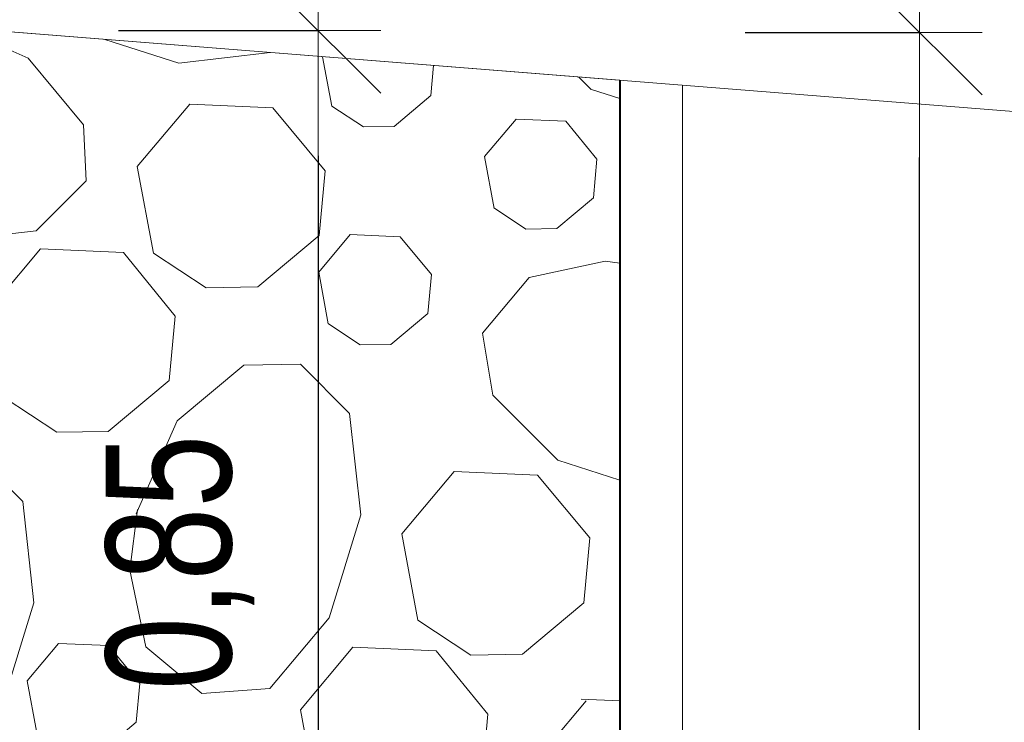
# Model space of a CAD drawing. Header units: metres. Extents: x 351055.4 to 351076.4, y -78447.2 to -78432.3.
# Tile 14 of 68: x 351061.112 to 351061.897, y -78443.825 to -78443.264. Entities that reach past the tile are written whole.
import ezdxf

# ---------------------------------------------------------------- set-up
doc = ezdxf.new("R2010")
doc.units = ezdxf.units.M
doc.header["$MEASUREMENT"] = 0
doc.linetypes.add('DGN Style 2', pattern=[0.912958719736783, 0.5477752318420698, -0.3651834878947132])
doc.layers.get('0').update_dxf_attribs({"color": 1, "lineweight": 30})
for name, color, linetype, lineweight in [('KOTY', 7, 'Continuous', 13), ('RAMECEK', 7, 'Continuous', 0), ('ŠRAFY', 7, 'Continuous', 0)]:
    doc.layers.add(name, color=color, linetype=linetype, lineweight=lineweight)
doc.styles.add('ARIAL', font='arial.ttf')
doc.dimstyles.new('1 500', dxfattribs={"dimtxt": 1, "dimasz": 1, "dimexe": 0, "dimexo": 1, "dimgap": 0.5, "dimtad": 1, "dimzin": 0, "dimtxsty": 'ARIAL', "dimblk": 'KONCOVA ZNACKA KOTY_1.0', "dimcen": 0, "dimazin": 3, "dimtfac": 1, "dimtdec": 0, "dimtofl": 0, "dimtmove": 0, "dimatfit": 1, "dimldrblk": 'KONCOVA ZNACKA KOTY_1.0', "dimfxl": 0, "dimtolj": 1, "dimtzin": 0, "dimarcsym": 0})

# ---------------------------------------------------------------- blocks, each defined once
blk = doc.blocks.new('KONCOVA ZNACKA KOTY_1.0')
blk.add_line((0, 0), (-1, 0))
at = {"layer": 'KOTY'}
for p, q in [((-0.4999340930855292, -0.4999340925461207), (0.4999340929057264, 0.4999340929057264)), ((-1.798028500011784e-10, -0.4999340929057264), (0, 0.4999340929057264)), ((-0.4999340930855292, 0), (0.4999340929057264, 0))]:
    blk.add_line(p, q, dxfattribs=at)
blk = doc.blocks.new('*D25')
at = {"layer": 'Defpoints', "color": 0, "linetype": 'Continuous'}
for p in [(351061.5904193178, -78443.27454301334), (351061.8296203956, -78443.27454301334), (351061.5904193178, -78444.62214824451)]:
    blk.add_point(p, dxfattribs=at)
at = {"layer": 'KOTY', "color": 0, "linetype": 'ByBlock', "lineweight": -2}
for p, q in [((351061.6904193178, -78443.27454301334), (351061.8296203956, -78443.27454301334)), ((351061.6904193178, -78444.62214824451), (351061.8296203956, -78444.62214824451))]:
    blk.add_line(p, q, dxfattribs=at)
at = {"layer": 'KOTY', "color": 0, "linetype": 'Continuous', "lineweight": -2}
blk.add_line((351061.8296203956, -78444.5221482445), (351061.8296203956, -78443.37454301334), dxfattribs=at)
at = {"layer": 'KOTY', "color": 0, "linetype": 'Continuous', "lineweight": -2, "xscale": 0.09999999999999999, "yscale": 0.09999999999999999, "zscale": 0.09999999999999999}
for p, rotation in [((351061.8296203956, -78443.27454301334), 90), ((351061.8296203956, -78444.62214824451), 270)]:
    blk.add_blockref('KONCOVA ZNACKA KOTY_1.0', p, dxfattribs=dict(at, rotation=rotation))
at = {"layer": 'KOTY', "color": 0, "linetype": 'Continuous', "insert": (351061.7195248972, -78443.94834562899), "char_height": 0.09999999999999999, "attachment_point": 5, "rotation": 90, "style": 'ARIAL'}
blk.add_mtext('\\A1;\\H1x;\\W0.75;1,35', dxfattribs=at)
blk = doc.blocks.new('*D31')
at = {"layer": 'Defpoints', "color": 0, "linetype": 'Continuous'}
for p in [(351061.0904193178, -78443.27314824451), (351061.0904193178, -78444.12214824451), (351061.3496222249, -78444.12214824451)]:
    blk.add_point(p, dxfattribs=at)
at = {"layer": 'KOTY', "color": 0, "linetype": 'ByBlock', "lineweight": -2}
for p, q in [((351061.1904193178, -78443.27314824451), (351061.3496222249, -78443.27314824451)), ((351061.1904193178, -78444.12214824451), (351061.3496222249, -78444.12214824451))]:
    blk.add_line(p, q, dxfattribs=at)
at = {"layer": 'KOTY', "color": 0, "linetype": 'Continuous', "lineweight": -2}
blk.add_line((351061.3496222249, -78443.37314824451), (351061.3496222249, -78444.0221482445), dxfattribs=at)
at = {"layer": 'KOTY', "color": 0, "linetype": 'Continuous', "lineweight": -2, "xscale": 0.09999999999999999, "yscale": 0.09999999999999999, "zscale": 0.09999999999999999}
for p, rotation in [((351061.3496222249, -78443.27314824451), 90), ((351061.3496222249, -78444.12214824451), 270)]:
    blk.add_blockref('KONCOVA ZNACKA KOTY_1.0', p, dxfattribs=dict(at, rotation=rotation))
at = {"layer": 'KOTY', "color": 0, "linetype": 'Continuous', "insert": (351061.2395267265, -78443.69764824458), "char_height": 0.09999999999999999, "attachment_point": 5, "rotation": 90, "style": 'ARIAL'}
blk.add_mtext('\\A1;\\H1x;\\W0.75;0,85', dxfattribs=at)

msp = doc.modelspace()

# ---------------------------------------------------------------- hatches: boundary and pattern name
at = {"layer": 'ŠRAFY'}
h = msp.add_hatch(dxfattribs=at)
h.set_pattern_fill('GRAVEL', color=256, style=0, pattern_type=2)
h.set_pattern_definition([(100.50765, (351060.881806, -78444.324158), (0.7895981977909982, -2.468580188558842), [0.07015499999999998, -4.122773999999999]), (50.040876, (351060.869012, -78444.255179), (-7.580368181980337, -9.209457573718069), [0.065112, -13.045015]), (357.49319, (351060.910829, -78444.205271), (-12.39279574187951, 0.6399174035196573), [0.06641099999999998, -13.993876]), (309.11572, (351060.977176, -78444.208176), (6.491410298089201, -8.170392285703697), [0.06529, -11.515127]), (264.749335, (351061.018367, -78444.258832), (-0.02494673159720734, -1.654035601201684), [0.05154299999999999, -10.75752]), (219.959124, (351061.01365, -78444.31016000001), (-0.8394910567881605, -0.8394913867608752), [0.063621, -13.046506]), (180.864089, (351060.964885, -78444.35101900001), (0.8145444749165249, -0.8145447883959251), [0.040935, -1.613289]), (146.646988, (351060.923954, -78444.351637), (-4.097669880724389, 2.418687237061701), [0.050302, -5.830483]), (66.2119, (351060.983735, -78444.097113), (-1.703929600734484, -3.333018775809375), [0.08119, -6.286316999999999]), (39.959124, (351061.016484, -78444.02282), (-9.209457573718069, -7.580368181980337), [0.06930599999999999, -13.04082]), (0.864089, (351061.069607, -78443.978309), (-0.8394914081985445, -0.8394915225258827), [0.045064, -1.60916]), (315, (351061.114666, -78443.977629), (-0.02494672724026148, -1.654035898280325), [0.055567, -1.096373]), (276.284391, (351061.153958, -78444.016921), (0.714757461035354, -7.430688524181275), [0.081389, -13.205797]), (252.889832, (351061.162867, -78444.097821), (-0.8644380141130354, -2.49352721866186), [0.08611, -14.689519]), (230.040876, (351061.137533, -78444.18012), (-0.839491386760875, -0.8394910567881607), [0.073486, -13.03664]), (184.223077, (351061.090337, -78444.236447), (-12.41774287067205, -1.014118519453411), [0.054461, -14.055628]), (140.352606, (351061.036023, -78444.240458), (0.8145449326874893, -0.8145442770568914), [0.058126, -12.66871]), (101.741003, (351060.991267, -78444.20337), (2.318900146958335, -10.71381304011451), [0.062546, -15.090934]), (82.81957299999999, (351060.97854, -78444.142133), (-0.91433153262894, -5.8015990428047), [0.048911, -7.465657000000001]), (100.50765, (351060.72328, -78443.90190900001), (0.7895981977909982, -2.468580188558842), [0.07013099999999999, -4.122798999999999]), (50.040876, (351060.71049, -78443.832954), (-7.580368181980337, -9.209457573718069), [0.065096, -13.04503]), (357.49319, (351060.752298, -78443.783058), (-12.39279574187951, 0.6399174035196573), [0.06641399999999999, -13.993873]), (309.647394, (351060.818648, -78443.785963), (0.8145442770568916, -0.814544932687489), [0.06529299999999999, -12.661543]), (264.749335, (351060.860309, -78443.836237), (-0.02494673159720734, -1.654035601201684), [0.05195, -10.757113]), (219.959124, (351060.855555, -78443.88797000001), (-0.8394910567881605, -0.8394913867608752), [0.063908, -13.046218]), (180.864089, (351060.806569, -78443.929014), (0.8145444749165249, -0.8145447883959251), [0.041138, -1.613086]), (146.646988, (351060.765436, -78443.92963500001), (-4.097669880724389, 2.418687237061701), [0.050421, -5.830364]), (100.50765, (351061.046463, -78443.078391), (0.7895981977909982, -2.468580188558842), [0.07011299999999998, -4.122815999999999]), (50.040876, (351061.033676, -78443.009454), (-7.580368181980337, -9.209457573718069), [0.065107, -13.04502]), (357.49319, (351061.075491, -78442.959549), (-12.39279574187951, 0.6399174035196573), [0.06638399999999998, -13.993903]), (309.11572, (351061.141811, -78442.962453), (6.491410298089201, -8.170392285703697), [0.065273, -11.515144]), (264.749335, (351061.182991, -78443.01309600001), (-0.02494673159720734, -1.654035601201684), [0.051552, -10.757511]), (219.959124, (351061.178273, -78443.064432), (-0.8394910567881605, -0.8394913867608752), [0.063569, -13.046557]), (180.864089, (351061.129547, -78443.105259), (0.8145444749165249, -0.8145447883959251), [0.04094100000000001, -1.613283]), (146.646988, (351061.088611, -78443.105877), (-4.097669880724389, 2.418687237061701), [0.050283, -5.830502]), (100.50765, (351061.486743, -78443.418502), (0.7895981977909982, -2.468580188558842), [0.04207299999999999, -4.150855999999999]), (50.040876, (351061.47907, -78443.377135), (-7.580368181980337, -9.209457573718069), [0.039073, -13.071054]), (357.49319, (351061.504164, -78443.347185), (-12.39279574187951, 0.6399174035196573), [0.03986799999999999, -14.020419]), (309.11572, (351061.543994, -78443.348929), (6.491410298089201, -8.170392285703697), [0.039143, -11.541275]), (264.749335, (351061.568689, -78443.37929900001), (-0.02494673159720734, -1.654035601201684), [0.030921, -10.778142]), (219.959124, (351061.565859, -78443.41009), (-0.8394910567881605, -0.8394913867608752), [0.038165, -13.071962]), (180.864089, (351061.536606, -78443.434601), (0.8145444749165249, -0.8145447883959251), [0.024573, -1.629651]), (146.646988, (351061.512035, -78443.43497100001), (-4.097669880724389, 2.418687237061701), [0.030146, -5.850639]), (100.50765, (351061.199516, -78444.036528), (0.7895981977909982, -2.468580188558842), [0.07013099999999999, -4.122798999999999]), (50.040876, (351061.186726, -78443.967573), (-7.580368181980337, -9.209457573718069), [0.065126, -13.045]), (357.49319, (351061.228553, -78443.91765399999), (-12.39279574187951, 0.6399174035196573), [0.066396, -13.993891]), (309.11572, (351061.294886, -78443.920558), (6.491410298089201, -8.170392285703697), [0.06531100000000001, -11.515107]), (264.749335, (351061.33609, -78443.97123099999), (-0.02494673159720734, -1.654035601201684), [0.051536, -10.757527]), (219.959124, (351061.331373, -78444.02255), (-0.8394910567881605, -0.8394913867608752), [0.06361699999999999, -13.046509]), (180.864089, (351061.282611, -78444.063408), (0.8145444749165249, -0.8145447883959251), [0.040951, -1.613273]), (146.646988, (351061.241665, -78444.064025), (-4.097669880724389, 2.418687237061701), [0.050284, -5.830502]), (100.50765, (351061.214726, -78443.454162), (0.7895981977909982, -2.468580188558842), [0.07013799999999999, -4.122791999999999]), (50.040876, (351061.201935, -78443.3852), (-7.580368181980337, -9.209457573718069), [0.065094, -13.045033]), (357.49319, (351061.243741, -78443.335306), (-12.39279574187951, 0.6399174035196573), [0.06641799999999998, -13.993869]), (309.647394, (351061.310095, -78443.338211), (0.8145442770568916, -0.814544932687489), [0.06526699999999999, -12.661569]), (264.749335, (351061.351739, -78443.388465), (-0.02494673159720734, -1.654035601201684), [0.051978, -10.757085]), (219.959124, (351061.346982, -78443.440225), (-0.8394910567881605, -0.8394913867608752), [0.06389500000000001, -13.046232]), (180.864089, (351061.298007, -78443.48126100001), (0.8145444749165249, -0.8145447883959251), [0.04115, -1.613074]), (146.646988, (351061.256862, -78443.481881), (-4.097669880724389, 2.418687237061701), [0.05043, -5.830355]), (100.50765, (351060.86946, -78444.022718), (0.7895981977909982, -2.468580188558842), [0.07015499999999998, -4.122773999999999]), (50.040876, (351060.856666, -78443.95374), (-7.580368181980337, -9.209457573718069), [0.065112, -13.045015]), (357.49319, (351060.898483, -78443.90383099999), (-12.39279574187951, 0.6399174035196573), [0.06641099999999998, -13.993876]), (309.11572, (351060.96483, -78443.906736), (6.491410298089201, -8.170392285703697), [0.06529, -11.515127]), (264.749335, (351061.006021, -78443.95739299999), (-0.02494673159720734, -1.654035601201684), [0.05154299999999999, -10.75752]), (219.959124, (351061.001304, -78444.00872), (-0.8394910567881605, -0.8394913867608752), [0.063621, -13.046506]), (180.864089, (351060.952539, -78444.04957999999), (0.8145444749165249, -0.8145447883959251), [0.040935, -1.613289]), (146.646988, (351060.911608, -78444.050197), (-4.097669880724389, 2.418687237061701), [0.050308, -5.830476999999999]), (100.50765, (351060.510681, -78443.548582), (0.7895981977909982, -2.468580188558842), [0.07015499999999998, -4.122773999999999]), (50.040876, (351060.497887, -78443.479603), (-7.580368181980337, -9.209457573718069), [0.065083, -13.045043]), (357.49319, (351060.539686, -78443.42971699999), (-12.39279574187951, 0.6399174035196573), [0.06642799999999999, -13.993859]), (309.11572, (351060.60605, -78443.43262200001), (6.491410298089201, -8.170392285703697), [0.065273, -11.515144]), (264.749335, (351060.64723, -78443.483266), (-0.02494673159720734, -1.654035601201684), [0.051533, -10.75753]), (219.959124, (351060.642514, -78443.534583), (-0.8394910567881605, -0.8394913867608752), [0.06361499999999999, -13.046511]), (180.864089, (351060.593753, -78443.575439), (0.8145444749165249, -0.8145447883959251), [0.040949, -1.613275]), (146.646988, (351060.552808, -78443.576057), (-4.097669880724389, 2.418687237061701), [0.050289, -5.830496]), (100.50765, (351061.344996, -78443.887696), (0.7895981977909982, -2.468580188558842), [0.07013099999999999, -4.122798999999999]), (50.040876, (351061.332207, -78443.81874199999), (-7.580368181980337, -9.209457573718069), [0.065126, -13.045]), (357.49319, (351061.374033, -78443.768822), (-12.39279574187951, 0.6399174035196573), [0.066396, -13.993891]), (309.11572, (351061.440366, -78443.771726), (6.491410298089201, -8.170392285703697), [0.06531100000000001, -11.515107]), (264.749335, (351061.48157, -78443.822399), (-0.02494673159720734, -1.654035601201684), [0.051536, -10.757527]), (219.959124, (351061.476854, -78443.87371799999), (-0.8394910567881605, -0.8394913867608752), [0.06361699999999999, -13.046509]), (180.864089, (351061.428091, -78443.914576), (0.8145444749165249, -0.8145447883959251), [0.040951, -1.613273]), (146.646988, (351061.387145, -78443.915194), (-4.097669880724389, 2.418687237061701), [0.050284, -5.830502]), (66.2119, (351061.201107, -78443.662348), (-1.703929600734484, -3.333018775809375), [0.08119, -6.286316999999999]), (39.959124, (351061.233855, -78443.588056), (-9.209457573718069, -7.580368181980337), [0.06930599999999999, -13.04082]), (0.864089, (351061.286979, -78443.543544), (-0.8394914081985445, -0.8394915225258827), [0.045086, -1.609138]), (315, (351061.33206, -78443.542864), (-0.02494672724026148, -1.654035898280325), [0.055552, -1.096388]), (276.284391, (351061.371341, -78443.58214500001), (0.714757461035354, -7.430688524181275), [0.08140399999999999, -13.205782]), (252.889832, (351061.380251, -78443.66306), (-0.8644380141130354, -2.49352721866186), [0.08611, -14.689519]), (230.040876, (351061.354917, -78443.74535900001), (-0.839491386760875, -0.8394910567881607), [0.073462, -13.036664]), (184.223077, (351061.307736, -78443.801668), (-12.41774287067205, -1.014118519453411), [0.05449, -14.055599]), (140.352606, (351061.253394, -78443.805681), (0.8145449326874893, -0.8145442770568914), [0.058115, -12.668721]), (101.741003, (351061.208646, -78443.7686), (2.318900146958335, -10.71381304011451), [0.062542, -15.090937]), (82.81957299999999, (351061.19592, -78443.707367), (-0.91433153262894, -5.8015990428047), [0.048908, -7.465660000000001]), (66.2119, (351060.940269, -78443.732564), (-1.703929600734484, -3.333018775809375), [0.081162, -6.286345]), (39.959124, (351060.973007, -78443.658297), (-9.209457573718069, -7.580368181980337), [0.069332, -13.040795]), (0.864089, (351061.026149, -78443.613769), (-0.8394914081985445, -0.8394915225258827), [0.045056, -1.609168]), (315, (351061.071201, -78443.61309), (-0.02494672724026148, -1.654035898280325), [0.05556000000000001, -1.09638]), (276.284391, (351061.110487, -78443.65237699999), (0.714757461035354, -7.430688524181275), [0.081385, -13.205801]), (252.889832, (351061.119396, -78443.733273), (-0.8644380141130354, -2.49352721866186), [0.086135, -14.689495]), (230.040876, (351061.094054, -78443.81559500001), (-0.839491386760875, -0.8394910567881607), [0.073461, -13.036666]), (184.223077, (351061.046875, -78443.87190299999), (-12.41774287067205, -1.014118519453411), [0.054488, -14.055601]), (140.352606, (351060.992535, -78443.875915), (0.8145449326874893, -0.8145442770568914), [0.058113, -12.668723]), (101.741, (351061, -78443.8), (2.318895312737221, -10.71379260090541), [0.062557, -15.0909]), (82.81957299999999, (351060.935059, -78443.777587), (-0.91433153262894, -5.8015990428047), [0.048892, -7.465675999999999]), (336.130768, (351061.620365, -78443.465914), (-5.751706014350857, 2.393740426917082), [0.081173, -9.798666]), (309.647394, (351061.694595, -78443.498761), (0.8145442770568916, -0.814544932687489), [0.06927, -12.657566]), (272.50681, (351061.738794, -78443.552097), (0.639917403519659, -12.39279574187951), [0.044748, -14.015539]), (225, (351061.740751, -78443.596802), (-1.654035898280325, -0.02494672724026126), [0.056213, -1.131007]), (186.555052, (351061.701002, -78443.636551), (-9.109670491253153, -0.9642249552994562), [0.081784, -16.592527]), (162.262653, (351061.619752, -78443.645887), (0.8145448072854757, -0.8145442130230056), [0.086479, -2.505307]), (135, (351061.537385, -78443.619541), (-0.02494672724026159, -1.654035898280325), [0.073385, -1.078555]), (99.19186499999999, (351061.485494, -78443.56765), (0.764651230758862, -4.122616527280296), [0.050214, -14.154069]), (50.040876, (351061.477472, -78443.51808099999), (-7.580368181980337, -9.209457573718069), [0.057767, -13.052359]), (12.102962, (351061.514573, -78443.473802), (-1.654035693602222, -0.02494669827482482), [0.062169, -4.179681]), (352.702945, (351061.57536, -78443.460767), (-4.122616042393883, 0.7646513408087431), [0.048885, -5.774935]), (100.50765, (351061.425882, -78443.747328), (0.7895981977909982, -2.468580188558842), [0.07013799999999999, -4.122791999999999]), (50.040876, (351061.413091, -78443.678367), (-7.580368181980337, -9.209457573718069), [0.065094, -13.045033]), (357.49319, (351061.454897, -78443.628472), (-12.39279574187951, 0.6399174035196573), [0.06641799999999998, -13.993869]), (309.647394, (351061.521251, -78443.631377), (0.8145442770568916, -0.814544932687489), [0.06526699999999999, -12.661569]), (264.749335, (351061.562895, -78443.681632), (-0.02494673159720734, -1.654035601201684), [0.051978, -10.757085]), (219.959124, (351061.558139, -78443.733391), (-0.8394910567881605, -0.8394913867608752), [0.06389500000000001, -13.046232]), (180.864089, (351061.509163, -78443.774427), (0.8145444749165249, -0.8145447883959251), [0.04115, -1.613074]), (146.646988, (351061.468018, -78443.775048), (-4.097669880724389, 2.418687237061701), [0.05043, -5.830355]), (336.130768, (351060.807666, -78444.009417), (-5.751706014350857, 2.393740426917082), [0.081173, -9.798666]), (309.647394, (351060.881896, -78444.042264), (0.8145442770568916, -0.814544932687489), [0.06927, -12.657566]), (272.50681, (351060.926095, -78444.095601), (0.639917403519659, -12.39279574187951), [0.044748, -14.015539]), (225, (351060.928052, -78444.140306), (-1.654035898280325, -0.02494672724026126), [0.056213, -1.131007]), (186.555052, (351060.888303, -78444.180054), (-9.109670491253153, -0.9642249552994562), [0.081784, -16.592527]), (162.262653, (351060.807053, -78444.18939099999), (0.8145448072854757, -0.8145442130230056), [0.086452, -2.505334]), (135, (351060.724711, -78444.163053), (-0.02494672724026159, -1.654035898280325), [0.073409, -1.078531]), (99.19186499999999, (351060.672803, -78444.111145), (0.764651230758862, -4.122616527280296), [0.050182, -14.154101]), (50.040876, (351060.664787, -78444.06160700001), (-7.580368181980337, -9.209457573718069), [0.057775, -13.052351]), (12.102962, (351060.701893, -78444.017322), (-1.654035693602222, -0.02494669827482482), [0.06217, -4.179679]), (352.702945, (351060.762681, -78444.004287), (-4.122616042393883, 0.7646513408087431), [0.048887, -5.774933]), (100.50765, (351061.095656, -78443.569753), (0.7895981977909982, -2.468580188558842), [0.07013799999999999, -4.122791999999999]), (50.040876, (351061.082865, -78443.500791), (-7.580368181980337, -9.209457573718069), [0.065092, -13.045034]), (357.49319, (351061.12467, -78443.450898), (-12.39279574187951, 0.6399174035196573), [0.06639799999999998, -13.993889]), (309.11572, (351061.191005, -78443.453802), (6.491410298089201, -8.170392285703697), [0.065282, -11.515135]), (264.749335, (351061.232191, -78443.504453), (-0.02494673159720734, -1.654035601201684), [0.051539, -10.757524]), (219.959124, (351061.227474, -78443.555775), (-0.8394910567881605, -0.8394913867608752), [0.063587, -13.046539]), (180.864089, (351061.178734, -78443.596614), (0.8145444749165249, -0.8145447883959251), [0.040935, -1.613289]), (146.646988, (351061.137804, -78443.59723099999), (-4.097669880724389, 2.418687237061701), [0.050279, -5.830507]), (100.50765, (351060.562483, -78443.982137), (0.7895981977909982, -2.468580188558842), [0.07011299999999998, -4.122815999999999]), (50.040876, (351060.549697, -78443.9132), (-7.580368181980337, -9.209457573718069), [0.065107, -13.04502]), (357.49319, (351060.591511, -78443.863295), (-12.39279574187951, 0.6399174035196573), [0.06638399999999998, -13.993903]), (309.647394, (351060.657832, -78443.866199), (0.8145442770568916, -0.814544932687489), [0.065303, -12.661533]), (264.749335, (351060.699499, -78443.916481), (-0.02494673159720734, -1.654035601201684), [0.051957, -10.757106]), (219.959124, (351060.694744, -78443.96822000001), (-0.8394910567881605, -0.8394913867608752), [0.063913, -13.046214]), (180.864089, (351060.645755, -78444.009267), (0.8145444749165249, -0.8145447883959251), [0.041141, -1.613083]), (146.646988, (351060.604619, -78444.009888), (-4.097669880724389, 2.418687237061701), [0.050417, -5.830368]), (100.50765, (351060.429583, -78443.83328400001), (0.7895981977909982, -2.468580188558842), [0.07015499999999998, -4.122773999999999]), (50.040876, (351060.416789, -78443.764306), (-7.580368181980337, -9.209457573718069), [0.065082, -13.045045]), (357.49319, (351060.458587, -78443.71442), (-12.39279574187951, 0.6399174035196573), [0.06642899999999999, -13.993858]), (309.11572, (351060.524952, -78443.717326), (6.491410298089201, -8.170392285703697), [0.065272, -11.515145]), (264.749335, (351060.566132, -78443.76796900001), (-0.02494673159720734, -1.654035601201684), [0.05153200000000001, -10.757531]), (219.959124, (351060.561416, -78443.819285), (-0.8394910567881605, -0.8394913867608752), [0.063613, -13.046514]), (180.864089, (351060.512656, -78443.86014), (0.8145444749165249, -0.8145447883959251), [0.040951, -1.613273]), (146.646988, (351060.47171, -78443.860757), (-4.097669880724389, 2.418687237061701), [0.050288, -5.830497]), (336.130768, (351061.040629, -78443.265725), (-5.751706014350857, 2.393740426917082), [0.081162, -9.798677]), (309.647394, (351061.11485, -78443.29856699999), (0.8145442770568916, -0.814544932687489), [0.06928200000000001, -12.657554]), (272.50681, (351061.159056, -78443.351913), (0.639917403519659, -12.39279574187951), [0.04476299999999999, -14.015524]), (225, (351061.161014, -78443.396634), (-1.654035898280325, -0.02494672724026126), [0.056228, -1.130992]), (186.555052, (351061.121255, -78443.43639199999), (-9.109670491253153, -0.9642249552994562), [0.081769, -16.592543]), (162.262653, (351061.04002, -78443.445727), (0.8145448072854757, -0.8145442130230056), [0.086504, -2.505282]), (135, (351060.957628, -78443.419373), (-0.02494672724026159, -1.654035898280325), [0.073385, -1.078555]), (99.19186499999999, (351060.905737, -78443.367482), (0.764651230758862, -4.122616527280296), [0.050214, -14.154069]), (50.040876, (351060.897716, -78443.317913), (-7.580368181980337, -9.209457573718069), [0.057767, -13.052359]), (12.102962, (351060.934816, -78443.273634), (-1.654035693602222, -0.02494669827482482), [0.062169, -4.179681]), (352.702945, (351060.995603, -78443.260599), (-4.122616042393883, 0.7646513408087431), [0.048885, -5.774935]), (100.50765, (351060.849244, -78443.551637), (0.7895981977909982, -2.468580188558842), [0.07013799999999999, -4.122791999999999]), (50.040876, (351060.836453, -78443.482675), (-7.580368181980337, -9.209457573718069), [0.065092, -13.045034]), (357.49319, (351060.878257, -78443.432782), (-12.39279574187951, 0.6399174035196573), [0.06641899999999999, -13.993868]), (309.647394, (351060.944613, -78443.435687), (0.8145442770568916, -0.814544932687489), [0.06526599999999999, -12.66157]), (264.749335, (351060.986256, -78443.48594099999), (-0.02494673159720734, -1.654035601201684), [0.05195399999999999, -10.757109]), (219.959124, (351060.981502, -78443.53767599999), (-0.8394910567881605, -0.8394913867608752), [0.06390900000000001, -13.046218]), (180.864089, (351060.932516, -78443.578721), (0.8145444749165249, -0.8145447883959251), [0.041121, -1.613103]), (146.646988, (351060.8914, -78443.57934099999), (-4.097669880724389, 2.418687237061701), [0.050439, -5.830346]), (336.130768, (351060.757624, -78443.562519), (-5.751706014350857, 2.393740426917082), [0.081173, -9.798666]), (309.647394, (351060.831854, -78443.595366), (0.8145442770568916, -0.814544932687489), [0.06927, -12.657566]), (272.50681, (351060.876053, -78443.64870199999), (0.639917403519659, -12.39279574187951), [0.04476999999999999, -14.015517]), (225, (351060.878011, -78443.69342899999), (-1.654035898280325, -0.02494672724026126), [0.056198, -1.131022]), (186.555052, (351060.838273, -78443.733167), (-9.109670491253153, -0.9642249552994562), [0.08175199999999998, -16.59256]), (162.262653, (351060.757055, -78443.7425), (0.8145448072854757, -0.8145442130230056), [0.086495, -2.505291]), (135, (351060.674671, -78443.716149), (-0.02494672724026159, -1.654035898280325), [0.073407, -1.078533]), (99.19186499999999, (351060.622765, -78443.66424299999), (0.764651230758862, -4.122616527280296), [0.050179, -14.154103]), (50.040876, (351060.614749, -78443.614707), (-7.580368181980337, -9.209457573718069), [0.05777, -13.052356]), (12.102962, (351060.651851, -78443.570426), (-1.654035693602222, -0.02494669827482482), [0.06217, -4.179679]), (352.702945, (351060.71264, -78443.557391), (-4.122616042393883, 0.7646513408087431), [0.048886, -5.774934]), (336.130768, (351061.2356, -78443.122515), (-5.751706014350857, 2.393740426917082), [0.081162, -9.798677]), (309.647394, (351061.30982, -78443.15535700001), (0.8145442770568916, -0.814544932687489), [0.06928, -12.657556]), (272.50681, (351061.354025, -78443.208701), (0.639917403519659, -12.39279574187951), [0.04474499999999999, -14.015542]), (225, (351061.355982, -78443.253403), (-1.654035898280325, -0.02494672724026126), [0.05621, -1.13101]), (186.555052, (351061.316235, -78443.29315), (-9.109670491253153, -0.9642249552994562), [0.081783, -16.592529]), (162.262653, (351061.234987, -78443.302486), (0.8145448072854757, -0.8145442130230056), [0.086478, -2.505308]), (135, (351061.15262, -78443.27614), (-0.02494672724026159, -1.654035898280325), [0.073384, -1.078556]), (99.19186499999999, (351061.10073, -78443.224249), (0.764651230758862, -4.122616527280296), [0.050213, -14.15407]), (50.040876, (351061.092709, -78443.17468099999), (-7.580368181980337, -9.209457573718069), [0.057736, -13.05239]), (12.102962, (351061.129789, -78443.130426), (-1.654035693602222, -0.02494669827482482), [0.062192, -4.179658]), (352.702945, (351061.190599, -78443.117386), (-4.122616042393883, 0.7646513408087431), [0.048879, -5.774941]), (66.2119, (351060.293224, -78443.561755), (-1.703929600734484, -3.333018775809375), [0.081162, -6.286345]), (39.959124, (351060.325961, -78443.487488), (-9.209457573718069, -7.580368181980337), [0.069329, -13.040797]), (0.864089, (351060.379103, -78443.442962), (-0.8394914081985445, -0.8394915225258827), [0.045038, -1.609186]), (315, (351060.424135, -78443.44228300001), (-0.02494672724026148, -1.654035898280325), [0.055543, -1.096397]), (276.284391, (351060.46341, -78443.481558), (0.714757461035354, -7.430688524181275), [0.081399, -13.205787]), (252.889832, (351060.47232, -78443.56246799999), (-0.8644380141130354, -2.49352721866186), [0.086095, -14.689534]), (230.040876, (351060.44699, -78443.644752), (-0.839491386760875, -0.8394910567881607), [0.07347100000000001, -13.036655]), (184.223077, (351060.399804, -78443.701068), (-12.41774287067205, -1.014118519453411), [0.054461, -14.055628]), (140.352606, (351060.345491, -78443.705078), (0.8145449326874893, -0.8145442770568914), [0.058096, -12.66874]), (101.741003, (351060.300758, -78443.66801000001), (2.318900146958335, -10.71381304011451), [0.062569, -15.090911]), (82.81957299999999, (351060.288026, -78443.60675), (-0.91433153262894, -5.8015990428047), [0.048905, -7.465663]), (100.50765, (351060.865684, -78443.209489), (0.7895981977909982, -2.468580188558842), [0.07013799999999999, -4.122791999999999]), (50.040876, (351060.852893, -78443.140527), (-7.580368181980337, -9.209457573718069), [0.065092, -13.045034]), (357.49319, (351060.894698, -78443.09063400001), (-12.39279574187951, 0.6399174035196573), [0.06639799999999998, -13.993889]), (309.11572, (351060.961033, -78443.093538), (6.491410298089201, -8.170392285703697), [0.065282, -11.515135]), (264.749335, (351061.002218, -78443.144189), (-0.02494673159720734, -1.654035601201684), [0.051539, -10.757524]), (219.959124, (351060.997502, -78443.195511), (-0.8394910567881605, -0.8394913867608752), [0.063587, -13.046539]), (180.864089, (351060.948762, -78443.23635), (0.8145444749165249, -0.8145447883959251), [0.040935, -1.613289]), (146.646988, (351060.907832, -78443.23696699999), (-4.097669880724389, 2.418687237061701), [0.050308, -5.830476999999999]), (66.2119, (351060.626229, -78443.315003), (-1.703929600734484, -3.333018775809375), [0.081162, -6.286345]), (39.959124, (351060.658966, -78443.240736), (-9.209457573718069, -7.580368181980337), [0.069332, -13.040795]), (0.864089, (351060.712109, -78443.196209), (-0.8394914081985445, -0.8394915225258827), [0.045056, -1.609168]), (315, (351060.75716, -78443.19552899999), (-0.02494672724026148, -1.654035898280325), [0.05556000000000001, -1.09638]), (276.284391, (351060.796447, -78443.234816), (0.714757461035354, -7.430688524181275), [0.081385, -13.205801]), (252.889832, (351060.805356, -78443.315712), (-0.8644380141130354, -2.49352721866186), [0.086135, -14.689495]), (230.040876, (351060.780014, -78443.398034), (-0.839491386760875, -0.8394910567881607), [0.073461, -13.036666]), (184.223077, (351060.732835, -78443.454342), (-12.41774287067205, -1.014118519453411), [0.054488, -14.055601]), (140.352606, (351060.678495, -78443.458355), (0.8145449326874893, -0.8145442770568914), [0.058113, -12.668723]), (101.741, (351061, -78443.4), (2.318895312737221, -10.71379260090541), [0.062557, -15.0909]), (82.81957299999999, (351060.621019, -78443.360026), (-0.91433153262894, -5.8015990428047), [0.048916, -7.465652]), (100.50765, (351060.457011, -78443.38757400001), (0.7895981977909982, -2.468580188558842), [0.07015499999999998, -4.122773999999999]), (50.040876, (351060.444217, -78443.318595), (-7.580368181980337, -9.209457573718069), [0.065083, -13.045043]), (357.49319, (351060.486016, -78443.268709), (-12.39279574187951, 0.6399174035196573), [0.06642799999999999, -13.993859]), (309.11572, (351060.552381, -78443.271614), (6.491410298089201, -8.170392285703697), [0.065273, -11.515144]), (264.749335, (351060.593561, -78443.322258), (-0.02494673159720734, -1.654035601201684), [0.051533, -10.75753]), (219.959124, (351060.588845, -78443.373575), (-0.8394910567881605, -0.8394913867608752), [0.06361499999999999, -13.046511]), (180.864089, (351060.540084, -78443.414431), (0.8145444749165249, -0.8145447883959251), [0.040949, -1.613275]), (146.646988, (351060.499139, -78443.415048), (-4.097669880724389, 2.418687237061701), [0.050289, -5.830496]), (100.50765, (351060.717382, -78443.11485700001), (0.7895981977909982, -2.468580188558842), [0.07013799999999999, -4.122791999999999]), (50.040876, (351060.704591, -78443.045895), (-7.580368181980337, -9.209457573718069), [0.065092, -13.045034]), (357.49319, (351060.746396, -78442.996002), (-12.39279574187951, 0.6399174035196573), [0.06639799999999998, -13.993889]), (309.11572, (351060.812731, -78442.998906), (6.491410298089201, -8.170392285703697), [0.065282, -11.515135]), (264.749335, (351060.853917, -78443.049557), (-0.02494673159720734, -1.654035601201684), [0.051539, -10.757524]), (219.959124, (351060.8492, -78443.10087899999), (-0.8394910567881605, -0.8394913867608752), [0.063587, -13.046539]), (180.864089, (351060.800461, -78443.141718), (0.8145444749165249, -0.8145447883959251), [0.040957, -1.613267]), (146.646988, (351060.759508, -78443.142335), (-4.097669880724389, 2.418687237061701), [0.05028999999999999, -5.830495]), (100.50765, (351060.18807, -78443.604415), (0.7895981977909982, -2.468580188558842), [0.042098, -4.150830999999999]), (50.040876, (351060.180393, -78443.563023), (-7.580368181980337, -9.209457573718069), [0.039058, -13.071069]), (357.49319, (351060.205478, -78443.533085), (-12.39279574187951, 0.6399174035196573), [0.03983999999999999, -14.020447]), (309.647394, (351060.24528, -78443.534828), (0.8145442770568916, -0.814544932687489), [0.03918, -12.687656]), (264.749335, (351060.270279, -78443.564996), (-0.02494673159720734, -1.654035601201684), [0.031183, -10.77788]), (219.959124, (351060.267426, -78443.596047), (-0.8394910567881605, -0.8394913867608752), [0.038346, -13.071781]), (180.864089, (351060.238033, -78443.620675), (0.8145444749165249, -0.8145447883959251), [0.024688, -1.629536]), (146.646988, (351060.213348, -78443.62104700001), (-4.097669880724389, 2.418687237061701), [0.030252, -5.850533]), (100.50765, (351060.6133739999, -78443.197822), (0.7895981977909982, -2.468580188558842), [0.04207299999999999, -4.150855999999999]), (50.040876, (351060.605701, -78443.156454), (-7.580368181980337, -9.209457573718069), [0.039073, -13.071054]), (357.49319, (351060.630795, -78443.126504), (-12.39279574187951, 0.6399174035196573), [0.03986799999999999, -14.020419]), (309.11572, (351060.670625, -78443.12824800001), (6.491410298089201, -8.170392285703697), [0.039143, -11.541275]), (264.749335, (351060.69532, -78443.158618), (-0.02494673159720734, -1.654035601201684), [0.030921, -10.778142]), (219.959124, (351060.69249, -78443.189409), (-0.8394910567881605, -0.8394913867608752), [0.038195, -13.071932]), (180.864089, (351060.663214, -78443.213939), (0.8145444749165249, -0.8145447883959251), [0.02455, -1.629674]), (146.646988, (351060.638667, -78443.214309), (-4.097669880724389, 2.418687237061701), [0.030157, -5.850627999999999]), (100.50765, (351061.112266, -78443.94546), (0.7895981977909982, -2.468580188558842), [0.042098, -4.150830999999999]), (50.040876, (351061.104589, -78443.90406799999), (-7.580368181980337, -9.209457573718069), [0.039058, -13.071069]), (357.49319, (351061.129673, -78443.87413), (-12.39279574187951, 0.6399174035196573), [0.03983999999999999, -14.020447]), (309.647394, (351061.169476, -78443.875872), (0.8145442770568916, -0.814544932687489), [0.03918, -12.687656]), (264.749335, (351061.194475, -78443.90604), (-0.02494673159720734, -1.654035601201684), [0.031183, -10.77788]), (219.959124, (351061.191621, -78443.937092), (-0.8394910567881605, -0.8394913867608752), [0.038346, -13.071781]), (180.864089, (351061.162229, -78443.961719), (0.8145444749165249, -0.8145447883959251), [0.024668, -1.629556]), (146.646988, (351061.137564, -78443.962091), (-4.097669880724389, 2.418687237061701), [0.030269, -5.850516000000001]), (100.50765, (351061.121621, -78443.837124), (0.7895981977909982, -2.468580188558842), [0.042098, -4.150830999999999]), (50.040876, (351061.113944, -78443.795732), (-7.580368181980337, -9.209457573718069), [0.039058, -13.071069]), (357.49319, (351061.139028, -78443.765794), (-12.39279574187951, 0.6399174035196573), [0.03983999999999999, -14.020447]), (309.647394, (351061.178831, -78443.767536), (0.8145442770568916, -0.814544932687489), [0.03918, -12.687656]), (264.749335, (351061.20383, -78443.797704), (-0.02494673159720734, -1.654035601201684), [0.031183, -10.77788]), (219.959124, (351061.2009760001, -78443.82875599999), (-0.8394910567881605, -0.8394913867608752), [0.038346, -13.071781]), (180.864089, (351061.171584, -78443.853384), (0.8145444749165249, -0.8145447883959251), [0.024668, -1.629556]), (146.646988, (351061.146919, -78443.853756), (-4.097669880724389, 2.418687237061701), [0.030269, -5.850516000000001]), (100.50765, (351060.610722, -78443.818414), (0.7895981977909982, -2.468580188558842), [0.042098, -4.150830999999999]), (50.040876, (351060.603045, -78443.77702200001), (-7.580368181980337, -9.209457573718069), [0.039059, -13.071067]), (357.49319, (351060.628131, -78443.74708300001), (-12.39279574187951, 0.6399174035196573), [0.03983899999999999, -14.020448]), (309.647394, (351060.667932, -78443.748825), (0.8145442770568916, -0.814544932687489), [0.039181, -12.687655]), (264.749335, (351060.692932, -78443.77899400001), (-0.02494673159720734, -1.654035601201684), [0.031183, -10.77788]), (219.959124, (351060.690078, -78443.810046), (-0.8394910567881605, -0.8394913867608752), [0.038349, -13.071778]), (180.864089, (351060.660684, -78443.834675), (0.8145444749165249, -0.8145447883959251), [0.024687, -1.629537]), (146.646988, (351060.636, -78443.83504800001), (-4.097669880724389, 2.418687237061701), [0.030253, -5.850532]), (100.50765, (351061.354351, -78443.510801), (0.7895981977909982, -2.468580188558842), [0.042098, -4.150830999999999]), (50.040876, (351061.346674, -78443.469409), (-7.580368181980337, -9.209457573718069), [0.039059, -13.071067]), (357.49319, (351061.371759, -78443.43947), (-12.39279574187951, 0.6399174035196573), [0.03983899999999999, -14.020448]), (309.647394, (351061.411561, -78443.441212), (0.8145442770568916, -0.814544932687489), [0.039181, -12.687655]), (264.749335, (351061.436561, -78443.471381), (-0.02494673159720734, -1.654035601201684), [0.031183, -10.77788]), (219.959124, (351061.433707, -78443.50243400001), (-0.8394910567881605, -0.8394913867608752), [0.038349, -13.071778]), (180.864089, (351061.404313, -78443.527063), (0.8145444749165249, -0.8145447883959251), [0.024687, -1.629537]), (146.646988, (351061.379629, -78443.527435), (-4.097669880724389, 2.418687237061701), [0.030253, -5.850532]), (100.50765, (351061.357024, -78443.336895), (0.7895981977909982, -2.468580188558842), [0.042056, -4.150873]), (50.040876, (351061.349354, -78443.29554400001), (-7.580368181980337, -9.209457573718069), [0.039083, -13.071043]), (357.49319, (351061.374455, -78443.265587), (-12.39279574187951, 0.6399174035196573), [0.03983799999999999, -14.020449]), (309.11572, (351061.414255, -78443.267329), (6.491410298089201, -8.170392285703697), [0.039153, -11.541265]), (264.749335, (351061.438956, -78443.297707), (-0.02494673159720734, -1.654035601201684), [0.030927, -10.778136]), (219.959124, (351061.436126, -78443.32850399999), (-0.8394910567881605, -0.8394913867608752), [0.038169, -13.071957]), (180.864089, (351061.406869, -78443.353018), (0.8145444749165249, -0.8145447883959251), [0.024576, -1.629648]), (146.646988, (351061.382295, -78443.353389), (-4.097669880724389, 2.418687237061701), [0.030148, -5.850637]), (66.2119, (351060.876333, -78442.891036), (-1.703929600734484, -3.333018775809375), [0.08119, -6.286316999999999]), (39.959124, (351060.909081, -78442.81674400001), (-9.209457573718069, -7.580368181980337), [0.06930399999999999, -13.040822]), (0.864089, (351060.962203, -78442.772234), (-0.8394914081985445, -0.8394915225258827), [0.045045, -1.609179]), (315, (351061.007243, -78442.77155399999), (-0.02494672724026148, -1.654035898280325), [0.05555, -1.09639]), (276.284391, (351061.046523, -78442.810834), (0.714757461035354, -7.430688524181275), [0.081384, -13.205801]), (252.889832, (351061.055432, -78442.89172999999), (-0.8644380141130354, -2.49352721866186), [0.086114, -14.689515]), (230.040876, (351061.030096, -78442.974032), (-0.839491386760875, -0.8394910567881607), [0.07347000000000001, -13.036656]), (184.223077, (351060.98291, -78443.030347), (-12.41774287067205, -1.014118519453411), [0.054459, -14.05563]), (140.352606, (351060.928599, -78443.03435700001), (0.8145449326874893, -0.8145442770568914), [0.05809400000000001, -12.668742]), (101.741003, (351060.883868, -78442.99729), (2.318900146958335, -10.71381304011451), [0.062568, -15.090911]), (82.81957299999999, (351060.871136, -78442.93603099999), (-0.91433153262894, -5.8015990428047), [0.048905, -7.465663])])
h.paths.add_polyline_path([(351061.0556131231, -78443.27314824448, 0.1532168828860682), (351061.0617601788, -78443.29080850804, 0.1690767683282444), (351061.0679359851, -78443.29500451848), (351061.0820028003, -78443.29704044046, -0.3394542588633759), (351061.0904193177, -78443.30800905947), (351061.0904193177, -78443.32236181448), (351061.0904193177, -78443.33664337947, -0.3394542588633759), (351061.0820028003, -78443.34761199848), (351061.0679359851, -78443.34950554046, 0.1690767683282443), (351061.0617601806, -78443.35370155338, 0.3308490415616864), (351061.0617601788, -78443.39095088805, 0.1690767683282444), (351061.0679359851, -78443.39514689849), (351061.0820028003, -78443.39704044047, -0.3394542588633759), (351061.0904193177, -78443.40800905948), (351061.0904193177, -78443.42236181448), (351061.0904193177, -78443.43664337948, -0.3394542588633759), (351061.0820028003, -78443.44761199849), (351061.0679359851, -78443.44950554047, 0.1690767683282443), (351061.0617601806, -78443.45370155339, 0.3308490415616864), (351061.0617601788, -78443.49095088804, 0.1690767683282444), (351061.0679359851, -78443.4951468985), (351061.0820028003, -78443.49696925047, -0.3394542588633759), (351061.0904193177, -78443.50793786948), (351061.0904193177, -78443.52229062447), (351061.0904193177, -78443.53657218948, -0.3394542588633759), (351061.0820028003, -78443.54754080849), (351061.0679359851, -78443.54943435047, 0.1690767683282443), (351061.0617601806, -78443.55363036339, 0.3308490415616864), (351061.0617601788, -78443.59087969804, 0.1690767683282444), (351061.0679359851, -78443.5950757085), (351061.0820028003, -78443.59696925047, -0.3394542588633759), (351061.0904193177, -78443.60793786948), (351061.0904193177, -78443.62229062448), (351061.0904193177, -78443.63657218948, -0.3394542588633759), (351061.0820028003, -78443.6475408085), (351061.0679359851, -78443.64943435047, 0.1690767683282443), (351061.0617601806, -78443.65363036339, 0.3308490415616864), (351061.0617601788, -78443.69087969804, 0.1690767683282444), (351061.0679359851, -78443.69507570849), (351061.0820028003, -78443.69696925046, -0.3394542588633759), (351061.0904193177, -78443.70793786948), (351061.0904193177, -78443.72229062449), (351061.0904193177, -78443.73657218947, -0.3394542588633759), (351061.0820028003, -78443.74754080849), (351061.0679359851, -78443.74943435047, 0.1690767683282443), (351061.0617601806, -78443.75363036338, 0.3308490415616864), (351061.0617601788, -78443.79087969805, 0.1690767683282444), (351061.0679359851, -78443.79507570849), (351061.0820028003, -78443.79689806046, -0.3394542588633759), (351061.0904193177, -78443.80786667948), (351061.0904193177, -78443.82221943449), (351061.0904193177, -78443.83650099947, -0.3394542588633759), (351061.0820028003, -78443.84746961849), (351061.0679359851, -78443.84936316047, 0.1690767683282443), (351061.0617601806, -78443.85355917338, 0.3308490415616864), (351061.0617601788, -78443.89080850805, 0.1690767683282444), (351061.0679359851, -78443.89500451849), (351061.0820028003, -78443.89689806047, -0.3394542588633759), (351061.0904193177, -78443.90786667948), (351061.0904193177, -78443.92221943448), (351061.0904193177, -78443.93650099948, -0.3394542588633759), (351061.0820028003, -78443.94746961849), (351061.0679359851, -78443.94936316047, 0.1690767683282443), (351061.0617601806, -78443.95355917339, 0.3308490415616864), (351061.0617601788, -78443.99080850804, 0.1690767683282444), (351061.0679359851, -78443.9950045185), (351061.0820028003, -78443.99689806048, -0.3394542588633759), (351061.0904193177, -78444.00786667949), (351061.0904193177, -78444.02221943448), (351061.0904193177, -78444.03650099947, -0.3394542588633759), (351061.0820028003, -78444.0474696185), (351061.0679359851, -78444.04936316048, 0.1690767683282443), (351061.0617601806, -78444.05355917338, 0.3308490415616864), (351061.0617601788, -78444.09080850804, 0.1690767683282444), (351061.0679359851, -78444.09500451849), (351061.0820028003, -78444.09689806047, -0.3394542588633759), (351061.0904193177, -78444.10786667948), (351061.0904193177, -78444.12214824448), (351061.0714307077, -78444.12214824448), (351060.4394307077, -78444.12214824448), (351060.4204420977, -78444.12214824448), (351060.4204420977, -78444.10786667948, -0.3394542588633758), (351060.4288586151, -78444.09689806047), (351060.4429254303, -78444.09500451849, 0.1690767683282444), (351060.4491012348, -78444.09080850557, 0.3308490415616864), (351060.4491012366, -78444.05355917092, 0.1690767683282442), (351060.4429254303, -78444.04936316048), (351060.4288586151, -78444.0474696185, -0.3394542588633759), (351060.4204420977, -78444.03650099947), (351060.4204420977, -78444.02221943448), (351060.4204420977, -78444.00786667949, -0.3394542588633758), (351060.4288586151, -78443.99689806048), (351060.4429254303, -78443.9950045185, 0.1690767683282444), (351060.4491012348, -78443.99080850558, 0.3308490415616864), (351060.4491012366, -78443.95355917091, 0.1690767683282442), (351060.4429254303, -78443.94936316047), (351060.4288586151, -78443.94746961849, -0.3394542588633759), (351060.4204420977, -78443.93650099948), (351060.4204420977, -78443.92221943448), (351060.4204420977, -78443.90786667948, -0.3394542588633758), (351060.4288586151, -78443.89689806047), (351060.4429254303, -78443.89500451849, 0.1690767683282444), (351060.4491012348, -78443.89080850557, 0.3308490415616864), (351060.4491012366, -78443.85355917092, 0.1690767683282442), (351060.4429254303, -78443.84936316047), (351060.4288586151, -78443.84746961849, -0.3394542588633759), (351060.4204420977, -78443.83650099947), (351060.4204420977, -78443.82221943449), (351060.4204420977, -78443.80786667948, -0.3394542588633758), (351060.4288586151, -78443.79689806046), (351060.4429254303, -78443.79507570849, 0.1690767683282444), (351060.4491012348, -78443.79087969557, 0.3308490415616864), (351060.4491012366, -78443.75363036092, 0.1690767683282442), (351060.4429254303, -78443.74943435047), (351060.4288586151, -78443.74754080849, -0.3394542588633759), (351060.4204420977, -78443.73657218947), (351060.4204420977, -78443.72229062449), (351060.4204420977, -78443.70793786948, -0.3394542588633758), (351060.4288586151, -78443.69696925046), (351060.4429254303, -78443.69507570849, 0.1690767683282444), (351060.4491012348, -78443.69087969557, 0.3308490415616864), (351060.4491012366, -78443.65363036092, 0.1690767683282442), (351060.4429254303, -78443.64943435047), (351060.4288586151, -78443.6475408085, -0.3394542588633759), (351060.4204420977, -78443.63657218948), (351060.4204420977, -78443.62229062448), (351060.4204420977, -78443.60793786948, -0.3394542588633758), (351060.4288586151, -78443.59696925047), (351060.4429254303, -78443.5950757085, 0.1690767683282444), (351060.4491012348, -78443.59087969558, 0.3308490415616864), (351060.4491012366, -78443.55363036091, 0.1690767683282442), (351060.4429254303, -78443.54943435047), (351060.4288586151, -78443.54754080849, -0.3394542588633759), (351060.4204420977, -78443.53657218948), (351060.4204420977, -78443.52229062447), (351060.4204420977, -78443.50793786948, -0.3394542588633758), (351060.4288586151, -78443.49696925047), (351060.4429254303, -78443.4951468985, 0.1690767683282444), (351060.4491012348, -78443.49095088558, 0.3308490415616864), (351060.4491012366, -78443.45370155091, 0.1690767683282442), (351060.4429254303, -78443.44950554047), (351060.4288586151, -78443.44761199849, -0.3394542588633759), (351060.4204420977, -78443.43664337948), (351060.4204420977, -78443.42236181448), (351060.4204420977, -78443.40800905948, -0.3394542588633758), (351060.4288586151, -78443.39704044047), (351060.4429254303, -78443.39514689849, 0.1690767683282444), (351060.4491012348, -78443.39095088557, 0.3308490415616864), (351060.4491012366, -78443.35370155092, 0.1690767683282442), (351060.4429254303, -78443.34950554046), (351060.4288586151, -78443.34761199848, -0.3394542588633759), (351060.4204420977, -78443.33664337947), (351060.4204420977, -78443.32236181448), (351060.4204420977, -78443.30800905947, -0.3394542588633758), (351060.4288586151, -78443.29704044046), (351060.4429254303, -78443.29500451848, 0.1690767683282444), (351060.4491012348, -78443.29080850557, 0.3308490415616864), (351060.4491012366, -78443.25355917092, 0.1690767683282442), (351060.4429254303, -78443.24936316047), (351060.4288586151, -78443.2474696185, -0.3394542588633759), (351060.4204420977, -78443.23650099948), (351060.4204420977, -78443.22454301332), (351058.178248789, -78443.12319587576), (351058.1782487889, -78443.17319587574), (351059.2554307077, -78443.22188449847), (351059.9204420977, -78443.25194301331), (351059.9204420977, -78444.62214824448), (351061.5904193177, -78444.62214824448), (351061.5904193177, -78443.31279824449), (351061.0904193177, -78443.27314824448)])

# ---------------------------------------------------------------- linework, layer by layer
at = {"layer": 'KOTY', "linetype": 'Continuous'}
msp.add_line((351062.2554307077, -78443.36553364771), (351061.0904193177, -78443.27314824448), dxfattribs=at)
at = {"layer": 'RAMECEK'}
msp.add_line((351061.5904193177, -78444.62214824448), (351061.5904193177, -78443.31279824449), dxfattribs=at)
at = {"layer": 'RAMECEK', "lineweight": 40, "flags": 128}
msp.add_lwpolyline([(351061.5904193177, -78443.31279824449), (351061.5904193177, -78444.62214824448), (351059.9204420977, -78444.62214824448), (351059.9204420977, -78443.25194301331), (351058.1782487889, -78443.17319587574)], dxfattribs=at)
at = {"layer": 'ŠRAFY', "linetype": 'DGN Style 2', "lineweight": 13, "flags": 128}
msp.add_lwpolyline([(351061.6404193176, -78443.31676324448), (351061.6404193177, -78444.67214824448), (351059.8704420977, -78444.67214824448), (351059.8704420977, -78443.29973406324), (351058.178248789, -78443.22324692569)], dxfattribs=at)
at = {"layer": 'ŠRAFY', "flags": 128}
msp.add_lwpolyline([(351059.9204420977, -78444.62214824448), (351061.5904193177, -78444.62214824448), (351061.5904193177, -78443.31279824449), (351061.0904193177, -78443.27314824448)], dxfattribs=at)

# ---------------------------------------------------------------- dimensions: what is measured, and where the dimension line sits
at = {"layer": 'KOTY', "linetype": 'Continuous'}
for base, p1, p2, angle, picture, middle in [((351061.3496222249, -78444.12214824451), (351061.0904193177, -78443.27314824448), (351061.0904193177, -78444.12214824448), 270, '*D31', (351061.2395267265, -78443.69764824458)), ((351061.8296203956, -78443.27454301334), (351061.5904193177, -78444.62214824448), (351061.5904193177, -78443.2745430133), 90, '*D25', (351061.7195248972, -78443.94834562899))]:
    dim = msp.add_linear_dim(base=base, p1=p1, p2=p2, angle=angle, text='\\H1x;\\W0.75;<>', dimstyle='1 500', override={"dimtxt": 0.09999999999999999, "dimasz": 0.09999999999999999, "dimexo": 0.09999999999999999, "dimgap": 0.05, "dimtdec": 2}, dxfattribs=at)
    dim.commit()
    dim.dimension.update_dxf_attribs({"geometry": picture, "text_midpoint": middle})

doc.saveas('drawing.dxf')
